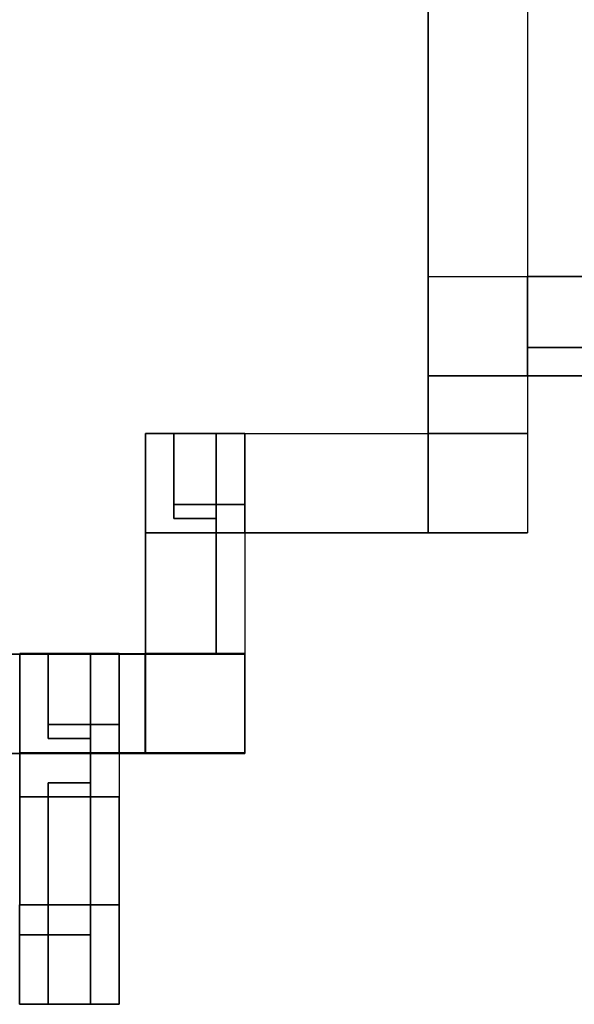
# Model space of a CAD drawing. Header units: millimetres. Extents: x -35 to 33166, y -35 to 31591.
# Tile 15 of 36: x 17172 to 19158, y -35 to 3490. Entities that reach past the tile are written whole.
import ezdxf

# ---------------------------------------------------------------- set-up
doc = ezdxf.new("R2010")
doc.units = ezdxf.units.MM
doc.header["$LTSCALE"] = 25.4
doc.layers.get('0').update_dxf_attribs({"true_color": 0xffffff})
for name, color, linetype, true_color in [('end caps & lintels', 7, 'Continuous', 0xffa500), ('Walls - L1', 7, 'Continuous', 0xb4b464), ('Walls - L2', 7, 'Continuous', 0x64ff64)]:
    doc.layers.add(name, color=color, linetype=linetype, true_color=true_color)

# ---------------------------------------------------------------- blocks, each defined once
blk = doc.blocks.new('Difference#128')
for p, q in [((17622.256, 865.42, 3557.6), (17622.256, 1221.02, 3557.6)), ((17622.256, 1221.02, 3557.6), (17622.256, 1221.02, -100)), ((17622.256, 1221.02, -100), (17622.256, 865.42, -100)), ((17622.256, 1221.02, -100), (17622.51, 1221.02, -100)), ((17622.256, 1221.02, 3557.6), (17622.51, 1221.02, 3557.6)), ((17622.51, 1221.02, -100), (17622.51, 1221.274, -100)), ((17622.51, 1221.274, -100), (17978.11, 1221.274, -100)), ((17622.51, 1221.274, 3557.6), (17622.51, 1221.274, -100)), ((17622.51, 1221.02, 3557.6), (17622.51, 1221.274, 3557.6)), ((17622.51, 1221.274, 3557.6), (17978.11, 1221.274, 3557.6)), ((17622.51, 1221.02, -100), (17622.51, 1221.02, 3557.6)), ((17978.11, 1221.274, -100), (17978.11, 865.42, -100)), ((17978.11, 1221.274, 3557.6), (17978.11, 1221.274, -100)), ((17978.11, 1221.274, 3557.6), (17978.11, 865.42, 3557.6)), ((17622.256, 865.42, -100), (17622.256, 865.42, 3557.6)), ((17622.256, 865.42, -100), (17978.11, 865.42, -100)), ((17978.11, 865.42, 3557.6), (17622.256, 865.42, 3557.6)), ((17978.11, 865.42, -100), (17978.11, 865.42, 3557.6))]:
    blk.add_line(p, q)
blk = doc.blocks.new('Difference#124')
for p, q in [((18990.6, 2571, 3200), (18990.6, 2317, 3200)), ((18990.6, 2571, -100), (18990.6, 2571, 3200)), ((18990.6, 2571, -100), (18990.6, 2215.4, -100)), ((18990.6, 2215.4, 3725), (18990.6, 2571, 3725)), ((18990.6, 2571, 3725), (18990.6, 2571, 3350)), ((18990.6, 2571, 3350), (18990.6, 2317, 3350)), ((21002.9, 2571, 3725), (18990.6, 2571, 3725)), ((18990.6, 2571, 3200), (19598.2, 2571, 2203.5)), ((21002.9, 2571, -100), (18990.6, 2571, -100)), ((18990.6, 2571, 3200), (21002.9, 2571, 3200)), ((18990.6, 2571, 3350), (21002.9, 2571, 3350)), ((18990.6, 2317, 3350), (18990.6, 2317, 3200)), ((18990.6, 2317, 3350), (21002.9, 2317, 3350)), ((21002.9, 2317, 3200), (18990.6, 2317, 3200)), ((18990.6, 2215.4, -100), (21002.9, 2215.4, -100)), ((21002.9, 2215.4, 3725), (18990.6, 2215.4, 3725)), ((18990.6, 2215.4, 3725), (18990.6, 2215.4, -100))]:
    blk.add_line(p, q)
blk = doc.blocks.new('Difference#125')
for p, q in [((18635.01, 2008.774, 3200), (18635.01, 2215.42, 3200)), ((18635.01, 2215.42, 3200), (18635.01, 2215.42, -100)), ((18635.01, 2215.42, -100), (18635.01, 2008.774, -100)), ((18635.01, 2215.42, -100), (18990.61, 2215.42, -100)), ((18635.01, 2215.42, 3200), (18990.61, 2215.42, 3200)), ((18990.61, 2215.42, -100), (18990.61, 2008.774, -100)), ((18990.61, 2215.42, 3200), (18990.61, 2215.42, -100)), ((18990.61, 2215.42, 3200), (18990.61, 2008.774, 3200)), ((18635.01, 2008.774, -100), (18990.61, 2008.774, -100)), ((18990.61, 2008.774, 3200), (18635.01, 2008.774, 3200)), ((18635.01, 2008.774, 3200), (18635.01, 2008.774, -100)), ((18990.61, 2008.774, -100), (18990.61, 2008.774, 3200))]:
    blk.add_line(p, q)
blk = doc.blocks.new('Difference#100')
for p, q in [((17528.01, 865.42, 3557.6), (17528.01, 1221.02, 3557.6)), ((17528.01, 1221.02, 3557.6), (17528.01, 1221.02, -100)), ((17528.01, 1221.02, -100), (17528.01, 865.42, -100)), ((17528.01, 1221.02, -100), (17622.256, 1221.02, -100)), ((17528.01, 1221.02, 3557.6), (17622.256, 1221.02, 3557.6)), ((17622.256, 1221.02, -100), (17622.256, 865.42, -100)), ((17622.256, 1221.02, 3557.6), (17622.256, 1221.02, -100)), ((17622.256, 1221.02, 3557.6), (17622.256, 865.42, 3557.6)), ((17528.01, 865.42, -100), (17622.256, 865.42, -100)), ((17622.256, 865.42, 3557.6), (17528.01, 865.42, 3557.6)), ((17528.01, 865.42, 3557.6), (17528.01, 865.42, -100)), ((17622.256, 865.42, -100), (17622.256, 865.42, 3557.6))]:
    blk.add_line(p, q)
blk = doc.blocks.new('Difference#176')
for p, q in [((17172.41, 321.02, 723.73), (17172.156, 321.02, 723.73)), ((17172.156, 321.02, 723.73), (17172.156, -34.58, 723.73)), ((17172.156, -34.58, 3001.27), (17172.156, 321.02, 3001.27)), ((17172.156, 321.02, 3001.27), (17172.41, 321.02, 3001.27)), ((17172.156, 67, 3351.27), (17172.156, 321.02, 3351.27)), ((17172.156, 321.02, 3351.27), (17172.2, 321.02, 3351.27)), ((17172.156, 321.02, 3198.73), (17172.156, 67, 3198.73)), ((17172.2, 321.02, 3198.73), (17172.156, 321.02, 3198.73)), ((17172.156, 321.02, 723.73), (17172.156, 321.02, -100)), ((17172.156, 321.02, -100), (17172.156, -34.58, -100)), ((17172.156, 321.02, -100), (17172.41, 321.02, -100)), ((17172.156, -34.58, 3557.6), (17172.156, 321.02, 3557.6)), ((17172.156, 321.02, 3557.6), (17172.156, 321.02, 3351.27)), ((17172.156, 321.02, 3198.73), (17172.156, 321.02, 3001.27)), ((17172.156, 321.02, 3557.6), (17172.41, 321.02, 3557.6)), ((17172.2, 321.02, 3351.27), (17172.41, 321.02, 3351.27)), ((17172.41, 321.02, 3198.73), (17172.2, 321.02, 3198.73)), ((17528.01, 321.274, 723.73), (17172.41, 321.274, 723.73)), ((17172.41, 321.274, 723.73), (17172.41, 321.02, 723.73)), ((17172.41, 321.02, 3001.27), (17172.41, 321.274, 3001.27)), ((17172.41, 321.274, 3001.27), (17528.01, 321.274, 3001.27)), ((17172.41, 321.02, 3351.27), (17172.41, 321.274, 3351.27)), ((17172.41, 321.274, 3351.27), (17426.4, 321.274, 3351.27)), ((17426.4, 321.274, 3198.73), (17172.41, 321.274, 3198.73)), ((17172.41, 321.274, 3198.73), (17172.41, 321.02, 3198.73)), ((17172.41, 321.02, -100), (17172.41, 321.274, -100)), ((17172.41, 321.274, -100), (17528.01, 321.274, -100)), ((17172.41, 321.274, 723.73), (17172.41, 321.274, -100)), ((17172.41, 321.274, 3198.73), (17172.41, 321.274, 3001.27)), ((17172.41, 321.274, 3557.6), (17172.41, 321.274, 3351.27)), ((17172.41, 321.02, 3557.6), (17172.41, 321.274, 3557.6)), ((17172.41, 321.274, 3557.6), (17528.01, 321.274, 3557.6)), ((17172.41, 321.02, -100), (17172.41, 321.02, 723.73)), ((17172.41, 321.02, 3001.27), (17172.41, 321.02, 3198.73)), ((17172.41, 321.02, 3351.27), (17172.41, 321.02, 3557.6)), ((17426.4, 321.274, 3351.27), (17426.4, 214.7, 3351.27)), ((17426.4, 214.7, 3198.73), (17426.4, 321.274, 3198.73)), ((17426.4, 321.274, 3351.27), (17426.4, 321.274, 3198.73)), ((17528.01, -34.58, 723.73), (17528.01, 321.274, 723.73)), ((17528.01, 321.274, 3001.27), (17528.01, -34.58, 3001.27)), ((17528.01, 321.274, -100), (17528.01, -34.58, -100)), ((17528.01, 321.274, 723.73), (17528.01, 321.274, -100)), ((17528.01, 321.274, 3557.6), (17528.01, 321.274, 3001.27)), ((17528.01, 321.274, 3557.6), (17528.01, -34.58, 3557.6)), ((17172.2, 67, 3351.27), (17172.2, 214.7, 3351.27)), ((17172.2, 214.7, 3351.27), (17172.2, 214.7, 3198.73)), ((17172.2, 214.7, 3198.73), (17172.2, 67, 3198.73)), ((17426.4, 214.7, 3351.27), (17172.2, 214.7, 3351.27)), ((17172.2, 214.7, 3198.73), (17426.4, 214.7, 3198.73)), ((17426.4, 214.7, 3351.27), (17426.4, 214.7, 3198.73)), ((17172.2, 67, 3198.73), (17172.156, 67, 3198.73)), ((17172.156, 67, 3198.73), (17172.156, 67, 3351.27)), ((17172.156, 67, 3351.27), (17172.2, 67, 3351.27)), ((17172.2, 67, 3351.27), (17172.2, 67, 3198.73)), ((17172.156, -34.58, 723.73), (17528.01, -34.58, 723.73)), ((17528.01, -34.58, 3001.27), (17172.156, -34.58, 3001.27)), ((17172.156, -34.58, -100), (17172.156, -34.58, 723.73)), ((17172.156, -34.58, -100), (17528.01, -34.58, -100)), ((17172.156, -34.58, 3001.27), (17172.156, -34.58, 3557.6)), ((17528.01, -34.58, 3557.6), (17172.156, -34.58, 3557.6)), ((17528.01, -34.58, -100), (17528.01, -34.58, 723.73)), ((17528.01, -34.58, 3001.27), (17528.01, -34.58, 3557.6))]:
    blk.add_line(p, q)
blk = doc.blocks.new('Difference#114')
for p, q in [((17528, 1221, 3198.7), (17172.4, 1221, 3198.7)), ((17172.4, 1221, 3198.7), (17172.4, 967, 3198.7)), ((17172.4, 967, 3351.3), (17172.4, 1221, 3351.3)), ((17172.4, 1221, 3351.3), (17528, 1221, 3351.3)), ((17172.4, 1221, 3351.3), (17172.4, 1221, 3198.7)), ((17172.4, 865.4, 3557.6), (17172.4, 1221, 3557.6)), ((17172.4, 1221, 3557.6), (17172.4, 1221, -100)), ((17172.4, 1221, -100), (17172.4, 865.4, -100)), ((17172.4, 1221, -100), (17528, 1221, -100)), ((17172.4, 1221, 3557.6), (17528, 1221, 3557.6)), ((17528, 967, 3198.7), (17528, 1221, 3198.7)), ((17528, 1221, 3351.3), (17528, 967, 3351.3)), ((17528, 1221, 3198.7), (17528, 1221, 3351.3)), ((17528, 1221, -100), (17528, 865.4, -100)), ((17528, 1221, 3557.6), (17528, 1221, -100)), ((17528, 1221, 3557.6), (17528, 865.4, 3557.6)), ((17172.4, 967, 3198.7), (17172.4, 865.4, 3198.7)), ((17172.4, 865.4, 3351.3), (17172.4, 967, 3351.3)), ((17426.4, 865.4, 3198.7), (17426.4, 967, 3198.7)), ((17426.4, 967, 3198.7), (17528, 967, 3198.7)), ((17528, 967, 3351.3), (17426.4, 967, 3351.3)), ((17426.4, 967, 3351.3), (17426.4, 865.4, 3351.3)), ((17426.4, 967, 3351.3), (17426.4, 967, 3198.7)), ((17528, 967, 3351.3), (17528, 967, 3198.7)), ((17172.4, 865.4, 3198.7), (17426.4, 865.4, 3198.7)), ((17426.4, 865.4, 3351.3), (17172.4, 865.4, 3351.3)), ((17172.4, 865.4, -100), (17528, 865.4, -100)), ((17528, 865.4, 3557.6), (17172.4, 865.4, 3557.6)), ((17172.4, 865.4, 3557.6), (17172.4, 865.4, 3351.3)), ((17172.4, 865.4, 3198.7), (17172.4, 865.4, -100)), ((17426.4, 865.4, 3198.7), (17426.4, 865.4, 3351.3)), ((17528, 865.4, -100), (17528, 865.4, 3557.6))]:
    blk.add_line(p, q)
blk = doc.blocks.new('Difference#126')
for p, q in [((18634.756, 1652.92, 3557.6), (18634.756, 2008.52, 3557.6)), ((18634.756, 2008.52, 3557.6), (18634.756, 2008.52, -100)), ((18634.756, 2008.52, -100), (18634.756, 1652.92, -100)), ((18634.756, 2008.52, -100), (18635.01, 2008.52, -100)), ((18634.756, 2008.52, 3557.6), (18635.01, 2008.52, 3557.6)), ((18635.01, 2008.52, -100), (18635.01, 2008.774, -100)), ((18635.01, 2008.774, -100), (18990.61, 2008.774, -100)), ((18635.01, 2008.774, 3557.6), (18635.01, 2008.774, -100)), ((18635.01, 2008.52, 3557.6), (18635.01, 2008.774, 3557.6)), ((18635.01, 2008.774, 3557.6), (18990.61, 2008.774, 3557.6)), ((18635.01, 2008.52, -100), (18635.01, 2008.52, 3557.6)), ((18990.61, 2008.774, -100), (18990.61, 1652.92, -100)), ((18990.61, 2008.774, 3557.6), (18990.61, 2008.774, -100)), ((18990.61, 2008.774, 3557.6), (18990.61, 1652.92, 3557.6)), ((18634.756, 1652.92, -100), (18634.756, 1652.92, 3557.6)), ((18634.756, 1652.92, -100), (18990.61, 1652.92, -100)), ((18990.61, 1652.92, 3557.6), (18634.756, 1652.92, 3557.6)), ((18990.61, 1652.92, -100), (18990.61, 1652.92, 3557.6))]:
    blk.add_line(p, q)
blk = doc.blocks.new('Difference#13')
for p, q in [((17172.41, 865.42, 3198.73), (17172.41, 321.3, 3198.73)), ((17426.4, 865.4, 3198.73), (17172.41, 865.42, 3198.73)), ((17172.41, 321.3, 3351.27), (17172.41, 865.42, 3351.27)), ((17172.41, 865.42, 3351.27), (17426.4, 865.4, 3351.27)), ((17172.41, 865.42, 3198.73), (17172.41, 865.42, -100)), ((17172.41, 865.42, -100), (17172.41, 321.274, -100)), ((17172.41, 321.274, 3557.6), (17172.41, 865.42, 3557.6)), ((17172.41, 865.42, 3557.6), (17172.41, 865.42, 3351.27)), ((17172.41, 865.42, -100), (17528.01, 865.42, -100)), ((17528.01, 865.42, 3557.6), (17172.41, 865.42, 3557.6)), ((17426.4, 865.4, 3198.73), (17172.41, 865.42, -100)), ((17172.41, 865.42, 3557.6), (17426.4, 865.4, 3351.27)), ((17172.41, 865.42, -100), (17528.01, 865.42, 3557.6)), ((17426.4, 865.4, 3198.73), (17528.01, 865.42, 3557.6)), ((17528.01, 865.42, 3557.6), (17426.4, 865.4, 3351.27)), ((17426.4, 321.3, 3198.73), (17426.4, 865.4, 3198.73)), ((17426.4, 865.4, 3351.27), (17426.4, 321.3, 3351.27)), ((17426.4, 865.4, 3351.27), (17426.4, 865.4, 3198.73)), ((17528.01, 865.42, -100), (17528.01, 321.274, -100)), ((17528.01, 865.42, -100), (17528.01, 865.42, 3557.6)), ((17528.01, 865.42, 3557.6), (17528.01, 321.274, 3557.6)), ((17172.41, 708, 723.73), (17172.41, 321.274, 723.73)), ((17528.01, 708, 723.73), (17172.41, 708, 723.73)), ((17172.41, 321.274, 3001.27), (17172.41, 708, 3001.27)), ((17172.41, 708, 3001.27), (17528.01, 708, 3001.27)), ((17172.41, 708, 3001.27), (17172.41, 708, 723.73)), ((17528.01, 321.274, 723.73), (17528.01, 708, 723.73)), ((17528.01, 708, 3001.27), (17528.01, 321.274, 3001.27)), ((17528.01, 708, 723.73), (17528.01, 708, 3001.27)), ((17172.41, 321.3, 3198.73), (17172.41, 321.274, 3198.73)), ((17172.41, 321.274, 3351.27), (17172.41, 321.3, 3351.27)), ((17172.41, 321.274, 723.73), (17528.01, 321.274, 723.73)), ((17528.01, 321.274, 3001.27), (17172.41, 321.274, 3001.27)), ((17172.41, 321.274, 3198.73), (17426.4, 321.274, 3198.73)), ((17426.4, 321.274, 3351.27), (17172.41, 321.274, 3351.27)), ((17172.41, 321.274, -100), (17172.41, 321.274, 723.73)), ((17172.41, 321.274, 3001.27), (17172.41, 321.274, 3198.73)), ((17172.41, 321.274, -100), (17528.01, 321.274, -100)), ((17172.41, 321.274, 3351.27), (17172.41, 321.274, 3557.6)), ((17528.01, 321.274, 3557.6), (17172.41, 321.274, 3557.6)), ((17426.4, 321.274, 3198.73), (17426.4, 321.3, 3198.73)), ((17426.4, 321.3, 3351.27), (17426.4, 321.274, 3351.27)), ((17426.4, 321.274, 3198.73), (17426.4, 321.274, 3351.27)), ((17528.01, 321.274, -100), (17528.01, 321.274, 723.73)), ((17528.01, 321.274, 3001.27), (17528.01, 321.274, 3557.6))]:
    blk.add_line(p, q)
blk = doc.blocks.new('Difference#130')
for p, q in [((17978.11, 1652.92, 3557.6), (17978.11, 2008.52, 3557.6)), ((17978.11, 2008.52, 3557.6), (17978.11, 2008.52, -100)), ((17978.11, 2008.52, -100), (17978.11, 1652.92, -100)), ((17978.11, 2008.52, -100), (18634.756, 2008.52, -100)), ((17978.11, 2008.52, 3557.6), (18634.756, 2008.52, 3557.6)), ((18634.756, 2008.52, -100), (18634.756, 1652.92, -100)), ((18634.756, 2008.52, 3557.6), (18634.756, 2008.52, -100)), ((18634.756, 2008.52, 3557.6), (18634.756, 1652.92, 3557.6)), ((17978.11, 1652.92, -100), (18634.756, 1652.92, -100)), ((18634.756, 1652.92, 3557.6), (17978.11, 1652.92, 3557.6)), ((17978.11, 1652.92, 3557.6), (17978.11, 1652.92, -100)), ((18634.756, 1652.92, -100), (18634.756, 1652.92, 3557.6))]:
    blk.add_line(p, q)
blk = doc.blocks.new('Difference#120')
for p, q in [((18635.01, 2215.42, 3200), (18635.01, 2571.02, 3200)), ((18635.01, 2571.02, 3200), (18635.01, 2571.02, -100)), ((18635.01, 2571.02, -100), (18635.01, 2215.42, -100)), ((18635.01, 2571.02, -100), (18990.61, 2571.02, -100)), ((18635.01, 2571.02, 3200), (18990.5746, 2571.02, 3200)), ((18990.5746, 2571.02, 3200), (18990.5746, 2317, 3200)), ((18990.5746, 2317, 3198.73), (18990.5746, 2571.02, 3198.73)), ((18990.5746, 2571.02, 3198.73), (18990.5746, 2571.02, 3200)), ((18990.61, 2571.02, 3198.73), (18990.5746, 2571.02, 3198.73)), ((18990.61, 2317, 3198.73), (18990.61, 2571.02, 3198.73)), ((18990.61, 2571.02, -100), (18990.61, 2215.42, -100)), ((18990.61, 2571.02, 3198.73), (18990.61, 2571.02, -100)), ((18990.5746, 2317, 3198.73), (18990.5746, 2317, 3200)), ((18990.5746, 2317, 3200), (18990.61, 2317, 3200)), ((18990.61, 2317, 3198.73), (18990.5746, 2317, 3198.73)), ((18990.61, 2317, 3200), (18990.61, 2317, 3198.73)), ((18990.61, 2317, 3200), (18990.61, 2215.42, 3200)), ((18635.01, 2215.42, -100), (18990.61, 2215.42, -100)), ((18990.61, 2215.42, 3200), (18635.01, 2215.42, 3200)), ((18635.01, 2215.42, 3200), (18635.01, 2215.42, -100)), ((18990.61, 2215.42, -100), (18990.61, 2215.42, 3200))]:
    blk.add_line(p, q)
blk = doc.blocks.new('Difference#131')
for p, q in [((17622.51, 1652.92, 3198.73), (17622.51, 1221.3, 3198.73)), ((17876.5, 1652.9, 3198.73), (17622.51, 1652.92, 3198.73)), ((17622.51, 1221.3, 3351.27), (17622.51, 1652.92, 3351.27)), ((17622.51, 1652.92, 3351.27), (17876.5, 1652.9, 3351.27)), ((17622.51, 1652.92, 3198.73), (17622.51, 1652.92, -100)), ((17622.51, 1652.92, -100), (17622.51, 1221.274, -100)), ((17622.51, 1221.274, 3557.6), (17622.51, 1652.92, 3557.6)), ((17622.51, 1652.92, 3557.6), (17622.51, 1652.92, 3351.27)), ((17622.51, 1652.92, -100), (17978.11, 1652.92, -100)), ((17978.11, 1652.92, 3557.6), (17622.51, 1652.92, 3557.6)), ((17876.5, 1652.9, 3198.73), (17622.51, 1652.92, -100)), ((17622.51, 1652.92, 3557.6), (17876.5, 1652.9, 3351.27)), ((17622.51, 1652.92, -100), (17978.11, 1652.92, 3557.6)), ((17876.5, 1652.9, 3198.73), (17978.11, 1652.92, 3557.6)), ((17978.11, 1652.92, 3557.6), (17876.5, 1652.9, 3351.27)), ((17876.5, 1221.3, 3198.73), (17876.5, 1652.9, 3198.73)), ((17876.5, 1652.9, 3351.27), (17876.5, 1221.3, 3351.27)), ((17876.5, 1652.9, 3351.27), (17876.5, 1652.9, 3198.73)), ((17978.11, 1652.92, -100), (17978.11, 1221.274, -100)), ((17978.11, 1652.92, -100), (17978.11, 1652.92, 3557.6)), ((17978.11, 1652.92, 3557.6), (17978.11, 1221.274, 3557.6)), ((17622.51, 1221.3, 3198.73), (17622.51, 1221.3, 3351.27)), ((17622.51, 1221.3, 3351.27), (17876.5, 1221.3, 3351.27)), ((17876.5, 1221.3, 3198.73), (17622.51, 1221.3, 3198.73)), ((17622.51, 1221.274, -100), (17978.11, 1221.274, -100)), ((17978.11, 1221.274, 3557.6), (17622.51, 1221.274, 3557.6)), ((17622.51, 1221.274, 3557.6), (17622.51, 1221.274, -100)), ((17876.5, 1221.3, 3351.27), (17876.5, 1221.3, 3198.73)), ((17978.11, 1221.274, -100), (17978.11, 1221.274, 3557.6))]:
    blk.add_line(p, q)
blk = doc.blocks.new('Difference#59')
for p, q in [((17978.1, 2008.5, 3198.7), (17622.5, 2008.5, 3198.7)), ((17622.5, 2008.5, 3198.7), (17622.5, 1754.5, 3198.7)), ((17622.5, 1754.5, 3351.3), (17622.5, 2008.5, 3351.3)), ((17622.5, 2008.5, 3351.3), (17978.1, 2008.5, 3351.3)), ((17622.5, 2008.5, 3351.3), (17622.5, 2008.5, 3198.7)), ((17622.5, 1652.9, 3557.6), (17622.5, 2008.5, 3557.6)), ((17622.5, 2008.5, 3557.6), (17622.5, 2008.5, -100)), ((17622.5, 2008.5, -100), (17622.5, 1652.9, -100)), ((17622.5, 2008.5, -100), (17978.1, 2008.5, -100)), ((17622.5, 2008.5, 3557.6), (17978.1, 2008.5, 3557.6)), ((17978.1, 1754.5, 3198.7), (17978.1, 2008.5, 3198.7)), ((17978.1, 2008.5, 3351.3), (17978.1, 1754.5, 3351.3)), ((17978.1, 2008.5, 3198.7), (17978.1, 2008.5, 3351.3)), ((17978.1, 2008.5, -100), (17978.1, 1652.9, -100)), ((17978.1, 2008.5, 3557.6), (17978.1, 2008.5, -100)), ((17978.1, 2008.5, 3557.6), (17978.1, 1652.9, 3557.6)), ((17622.5, 1754.5, 3198.7), (17622.5, 1652.9, 3198.7)), ((17622.5, 1652.9, 3351.3), (17622.5, 1754.5, 3351.3)), ((17876.5, 1652.9, 3198.7), (17876.5, 1754.5, 3198.7)), ((17876.5, 1754.5, 3198.7), (17978.1, 1754.5, 3198.7)), ((17978.1, 1754.5, 3351.3), (17876.5, 1754.5, 3351.3)), ((17876.5, 1754.5, 3351.3), (17876.5, 1652.9, 3351.3)), ((17876.5, 1754.5, 3351.3), (17876.5, 1754.5, 3198.7)), ((17978.1, 1754.5, 3351.3), (17978.1, 1754.5, 3198.7)), ((17622.5, 1652.9, 3198.7), (17876.5, 1652.9, 3198.7)), ((17876.5, 1652.9, 3351.3), (17622.5, 1652.9, 3351.3)), ((17622.5, 1652.9, -100), (17978.1, 1652.9, -100)), ((17978.1, 1652.9, 3557.6), (17622.5, 1652.9, 3557.6)), ((17622.5, 1652.9, 3557.6), (17622.5, 1652.9, 3351.3)), ((17622.5, 1652.9, 3198.7), (17622.5, 1652.9, -100)), ((17876.5, 1652.9, 3198.7), (17876.5, 1652.9, 3351.3)), ((17978.1, 1652.9, -100), (17978.1, 1652.9, 3557.6))]:
    blk.add_line(p, q)
blk = doc.blocks.new('Group3573')
at = {"layer": 'Walls - L1'}
for name in ['Difference#120', 'Difference#124', 'Difference#125', 'Difference#59', 'Difference#130', 'Difference#126', 'Difference#131', 'Difference#114', 'Difference#100', 'Difference#128', 'Difference#13', 'Difference#176']:
    blk.add_blockref(name, (0, 0), dxfattribs=at)
blk = doc.blocks.new('Group3684')
for p, q in [((17172.41, 865.42, 6425), (17172.41, 1221.02, 6425)), ((17172.41, 1221.02, 6425), (17172.41, 1221.02, 3557.6)), ((17172.41, 1221.02, 3557.6), (17172.41, 865.42, 3557.6)), ((17172.41, 1221.02, 3557.6), (17528.01, 1221.02, 3557.6)), ((17172.41, 1221.02, 6425), (17528.01, 1221.02, 6425)), ((17528.01, 1221.02, 3557.6), (17528.01, 865.42, 3557.6)), ((17528.01, 1221.02, 6425), (17528.01, 1221.02, 3557.6)), ((17528.01, 1221.02, 6425), (17528.01, 865.42, 6425)), ((17172.41, 865.42, 3557.6), (17528.01, 865.42, 3557.6)), ((17528.01, 865.42, 6425), (17172.41, 865.42, 6425)), ((17172.41, 865.42, 6425), (17172.41, 865.42, 3557.6)), ((17528.01, 865.42, 3557.6), (17528.01, 865.42, 6425))]:
    blk.add_line(p, q)
blk = doc.blocks.new('Group3678')
for p, q in [((18634.656, 1652.92, 6425), (18634.656, 2008.52, 6425)), ((18634.656, 2008.52, 6425), (18634.656, 2008.52, 3557.6)), ((18634.656, 2008.52, 3557.6), (18634.656, 1652.92, 3557.6)), ((18634.656, 2008.52, 3557.6), (18634.91, 2008.52, 3557.6)), ((18634.656, 2008.52, 6425), (18634.91, 2008.52, 6425)), ((18634.91, 2008.52, 3557.6), (18634.91, 2008.774, 3557.6)), ((18634.91, 2008.774, 3557.6), (18990.51, 2008.774, 3557.6)), ((18634.91, 2008.774, 6425), (18634.91, 2008.774, 3557.6)), ((18634.91, 2008.52, 6425), (18634.91, 2008.774, 6425)), ((18634.91, 2008.774, 6425), (18990.51, 2008.774, 6425)), ((18634.91, 2008.52, 3557.6), (18634.91, 2008.52, 6425)), ((18990.51, 2008.774, 3557.6), (18990.51, 1652.92, 3557.6)), ((18990.51, 2008.774, 6425), (18990.51, 2008.774, 3557.6)), ((18990.51, 2008.774, 6425), (18990.51, 1652.92, 6425)), ((18634.656, 1652.92, 3557.6), (18634.656, 1652.92, 6425)), ((18634.656, 1652.92, 3557.6), (18990.51, 1652.92, 3557.6)), ((18990.51, 1652.92, 6425), (18634.656, 1652.92, 6425)), ((18990.51, 1652.92, 3557.6), (18990.51, 1652.92, 6425))]:
    blk.add_line(p, q)
blk = doc.blocks.new('Group3683')
for p, q in [((17528.01, 865.42, 6425), (17528.01, 1221.02, 6425)), ((17528.01, 1221.02, 6425), (17528.01, 1221.02, 3557.6)), ((17528.01, 1221.02, 3557.6), (17528.01, 865.42, 3557.6)), ((17528.01, 1221.02, 3557.6), (17622.156, 1221.02, 3557.6)), ((17528.01, 1221.02, 6425), (17622.156, 1221.02, 6425)), ((17622.156, 1221.02, 3557.6), (17622.156, 865.42, 3557.6)), ((17622.156, 1221.02, 6425), (17622.156, 1221.02, 3557.6)), ((17622.156, 1221.02, 6425), (17622.156, 865.42, 6425)), ((17528.01, 865.42, 3557.6), (17622.156, 865.42, 3557.6)), ((17622.156, 865.42, 6425), (17528.01, 865.42, 6425)), ((17528.01, 865.42, 6425), (17528.01, 865.42, 3557.6)), ((17622.156, 865.42, 3557.6), (17622.156, 865.42, 6425))]:
    blk.add_line(p, q)
blk = doc.blocks.new('Group3680')
for p, q in [((17622.41, 1652.92, 6425), (17622.41, 2008.52, 6425)), ((17622.41, 2008.52, 6425), (17622.41, 2008.52, 3557.6)), ((17622.41, 2008.52, 3557.6), (17622.41, 1652.92, 3557.6)), ((17622.41, 2008.52, 3557.6), (17978.01, 2008.52, 3557.6)), ((17622.41, 2008.52, 6425), (17978.01, 2008.52, 6425)), ((17978.01, 2008.52, 3557.6), (17978.01, 1652.92, 3557.6)), ((17978.01, 2008.52, 6425), (17978.01, 2008.52, 3557.6)), ((17978.01, 2008.52, 6425), (17978.01, 1652.92, 6425)), ((17622.41, 1652.92, 3557.6), (17978.01, 1652.92, 3557.6)), ((17978.01, 1652.92, 6425), (17622.41, 1652.92, 6425)), ((17622.41, 1652.92, 6425), (17622.41, 1652.92, 3557.6)), ((17978.01, 1652.92, 3557.6), (17978.01, 1652.92, 6425))]:
    blk.add_line(p, q)
blk = doc.blocks.new('Group3679')
for p, q in [((17978.01, 1652.92, 6425), (17978.01, 2008.52, 6425)), ((17978.01, 2008.52, 6425), (17978.01, 2008.52, 3557.6)), ((17978.01, 2008.52, 3557.6), (17978.01, 1652.92, 3557.6)), ((17978.01, 2008.52, 3557.6), (18634.656, 2008.52, 3557.6)), ((17978.01, 2008.52, 6425), (18634.656, 2008.52, 6425)), ((18634.656, 2008.52, 3557.6), (18634.656, 1652.92, 3557.6)), ((18634.656, 2008.52, 6425), (18634.656, 2008.52, 3557.6)), ((18634.656, 2008.52, 6425), (18634.656, 1652.92, 6425)), ((17978.01, 1652.92, 3557.6), (18634.656, 1652.92, 3557.6)), ((18634.656, 1652.92, 6425), (17978.01, 1652.92, 6425)), ((17978.01, 1652.92, 6425), (17978.01, 1652.92, 3557.6)), ((18634.656, 1652.92, 3557.6), (18634.656, 1652.92, 6425))]:
    blk.add_line(p, q)
blk = doc.blocks.new('Group3681')
for p, q in [((17622.41, 1221.274, 6425), (17622.41, 1652.92, 6425)), ((17622.41, 1652.92, 6425), (17622.41, 1652.92, 3557.6)), ((17622.41, 1652.92, 3557.6), (17622.41, 1221.274, 3557.6)), ((17622.41, 1652.92, 3557.6), (17978.01, 1652.92, 3557.6)), ((17622.41, 1652.92, 6425), (17978.01, 1652.92, 6425)), ((17978.01, 1652.92, 3557.6), (17978.01, 1221.274, 3557.6)), ((17978.01, 1652.92, 6425), (17978.01, 1652.92, 3557.6)), ((17978.01, 1652.92, 6425), (17978.01, 1221.274, 6425)), ((17622.41, 1221.274, 3557.6), (17978.01, 1221.274, 3557.6)), ((17978.01, 1221.274, 6425), (17622.41, 1221.274, 6425)), ((17622.41, 1221.274, 6425), (17622.41, 1221.274, 3557.6)), ((17978.01, 1221.274, 3557.6), (17978.01, 1221.274, 6425))]:
    blk.add_line(p, q)
blk = doc.blocks.new('Group3682')
for p, q in [((17622.156, 865.42, 6425), (17622.156, 1221.02, 6425)), ((17622.156, 1221.02, 6425), (17622.156, 1221.02, 3557.6)), ((17622.156, 1221.02, 3557.6), (17622.156, 865.42, 3557.6)), ((17622.156, 1221.02, 3557.6), (17622.41, 1221.02, 3557.6)), ((17622.156, 1221.02, 6425), (17622.41, 1221.02, 6425)), ((17622.41, 1221.02, 3557.6), (17622.41, 1221.274, 3557.6)), ((17622.41, 1221.274, 3557.6), (17978.01, 1221.274, 3557.6)), ((17622.41, 1221.274, 6425), (17622.41, 1221.274, 3557.6)), ((17622.41, 1221.02, 6425), (17622.41, 1221.274, 6425)), ((17622.41, 1221.274, 6425), (17978.01, 1221.274, 6425)), ((17622.41, 1221.02, 3557.6), (17622.41, 1221.02, 6425)), ((17978.01, 1221.274, 3557.6), (17978.01, 865.42, 3557.6)), ((17978.01, 1221.274, 6425), (17978.01, 1221.274, 3557.6)), ((17978.01, 1221.274, 6425), (17978.01, 865.42, 6425)), ((17622.156, 865.42, 3557.6), (17622.156, 865.42, 6425)), ((17622.156, 865.42, 3557.6), (17978.01, 865.42, 3557.6)), ((17978.01, 865.42, 6425), (17622.156, 865.42, 6425)), ((17978.01, 865.42, 3557.6), (17978.01, 865.42, 6425))]:
    blk.add_line(p, q)
blk = doc.blocks.new('Difference#32')
for p, q in [((17172.41, 321.274, 6425), (17172.41, 865.42, 6425)), ((17172.41, 865.42, 6425), (17172.41, 865.42, 3557.6)), ((17172.41, 865.42, 3557.6), (17172.41, 321.274, 3557.6)), ((17172.41, 865.42, 3557.6), (17528.01, 865.42, 3557.6)), ((17172.41, 865.42, 6425), (17528.01, 865.42, 6425)), ((17528.01, 865.42, 3557.6), (17528.01, 321.274, 3557.6)), ((17528.01, 865.42, 6425), (17528.01, 865.42, 3557.6)), ((17528.01, 865.42, 6425), (17528.01, 321.274, 6425)), ((17172.41, 708, 4248.73), (17172.41, 321.274, 4248.73)), ((17528.01, 708, 4248.73), (17172.41, 708, 4248.73)), ((17172.41, 321.274, 6076.27), (17172.41, 708, 6076.27)), ((17172.41, 708, 6076.27), (17528.01, 708, 6076.27)), ((17172.41, 708, 6076.27), (17172.41, 708, 4248.73)), ((17528.01, 321.274, 4248.73), (17528.01, 708, 4248.73)), ((17528.01, 708, 6076.27), (17528.01, 321.274, 6076.27)), ((17528.01, 708, 4248.73), (17528.01, 708, 6076.27)), ((17172.41, 321.274, 4248.73), (17528.01, 321.274, 4248.73)), ((17528.01, 321.274, 6076.27), (17172.41, 321.274, 6076.27)), ((17172.41, 321.274, 3557.6), (17172.41, 321.274, 4248.73)), ((17172.41, 321.274, 6076.27), (17172.41, 321.274, 6425)), ((17172.41, 321.274, 3557.6), (17528.01, 321.274, 3557.6)), ((17528.01, 321.274, 6425), (17172.41, 321.274, 6425)), ((17528.01, 321.274, 3557.6), (17528.01, 321.274, 4248.73)), ((17528.01, 321.274, 6076.27), (17528.01, 321.274, 6425))]:
    blk.add_line(p, q)
blk = doc.blocks.new('Difference#33')
for p, q in [((17172.41, 321.02, 4248.73), (17172.156, 321.02, 4248.73)), ((17172.156, 321.02, 4248.73), (17172.156, -34.58, 4248.73)), ((17172.156, -34.58, 6076.27), (17172.156, 321.02, 6076.27)), ((17172.156, 321.02, 6076.27), (17172.41, 321.02, 6076.27)), ((17172.156, 321.02, 4248.73), (17172.156, 321.02, 3557.6)), ((17172.156, 321.02, 3557.6), (17172.156, -34.58, 3557.6)), ((17172.156, 321.02, 3557.6), (17172.41, 321.02, 3557.6)), ((17172.156, -34.58, 6425), (17172.156, 321.02, 6425)), ((17172.156, 321.02, 6425), (17172.156, 321.02, 6076.27)), ((17172.156, 321.02, 6425), (17172.41, 321.02, 6425)), ((17528.01, 321.274, 4248.73), (17172.41, 321.274, 4248.73)), ((17172.41, 321.274, 4248.73), (17172.41, 321.02, 4248.73)), ((17172.41, 321.02, 6076.27), (17172.41, 321.274, 6076.27)), ((17172.41, 321.274, 6076.27), (17528.01, 321.274, 6076.27)), ((17172.41, 321.02, 3557.6), (17172.41, 321.274, 3557.6)), ((17172.41, 321.274, 3557.6), (17528.01, 321.274, 3557.6)), ((17172.41, 321.274, 4248.73), (17172.41, 321.274, 3557.6)), ((17172.41, 321.274, 6425), (17172.41, 321.274, 6076.27)), ((17172.41, 321.02, 6425), (17172.41, 321.274, 6425)), ((17172.41, 321.274, 6425), (17528.01, 321.274, 6425)), ((17172.41, 321.02, 3557.6), (17172.41, 321.02, 4248.73)), ((17172.41, 321.02, 6076.27), (17172.41, 321.02, 6425)), ((17528.01, -34.58, 4248.73), (17528.01, 321.274, 4248.73)), ((17528.01, 321.274, 6076.27), (17528.01, -34.58, 6076.27)), ((17528.01, 321.274, 3557.6), (17528.01, -34.58, 3557.6)), ((17528.01, 321.274, 4248.73), (17528.01, 321.274, 3557.6)), ((17528.01, 321.274, 6425), (17528.01, 321.274, 6076.27)), ((17528.01, 321.274, 6425), (17528.01, -34.58, 6425)), ((17172.156, -34.58, 4248.73), (17528.01, -34.58, 4248.73)), ((17528.01, -34.58, 6076.27), (17172.156, -34.58, 6076.27)), ((17172.156, -34.58, 3557.6), (17172.156, -34.58, 4248.73)), ((17172.156, -34.58, 3557.6), (17528.01, -34.58, 3557.6)), ((17172.156, -34.58, 6076.27), (17172.156, -34.58, 6425)), ((17528.01, -34.58, 6425), (17172.156, -34.58, 6425)), ((17528.01, -34.58, 3557.6), (17528.01, -34.58, 4248.73)), ((17528.01, -34.58, 6076.27), (17528.01, -34.58, 6425))]:
    blk.add_line(p, q)
blk = doc.blocks.new('Difference#42')
for p, q in [((18634.91, 18634.766, 3350), (18634.91, 2008.774, 3350)), ((18990.51, 18634.766, 3350), (18990.51, 2008.774, 3350)), ((18634.91, 2008.774, 6425), (18634.91, 8898, 6425)), ((18990.51, 8898, 6425), (18990.51, 2008.774, 6425)), ((18634.91, 2008.774, 3350), (18634.91, 2008.774, 6425)), ((18634.91, 2008.774, 3350), (18990.51, 2008.774, 3350)), ((18990.51, 2008.774, 6425), (18634.91, 2008.774, 6425)), ((18990.51, 2008.774, 3350), (18990.51, 2008.774, 6425))]:
    blk.add_line(p, q)
blk = doc.blocks.new('Group3725')
for p, q in [((17978, 1218.6, 6425), (13800.5, 1218.6, 6425)), ((15890, 1218.6, 8705.3), (17978, 1218.6, 6617.3)), ((17978, 1218.6, 6617.3), (17978, 1218.6, 6425)), ((17978, 863, 6425), (17978, 1218.6, 6425)), ((17978, 1218.6, 6617.3), (17978, 863, 6617.3)), ((13800.5, 863, 6425), (17978, 863, 6425)), ((17978, 863, 6617.3), (15890, 863, 8705.3)), ((17978, 863, 6425), (17978, 863, 6617.3))]:
    blk.add_line(p, q)
blk = doc.blocks.new('Group3664')
at = {"layer": 'Walls - L2'}
for name in ['Difference#42', 'Group3680', 'Group3679', 'Group3678', 'Group3681', 'Group3725', 'Group3684', 'Group3683', 'Group3682', 'Difference#32', 'Difference#33']:
    blk.add_blockref(name, (0, 0), dxfattribs=at)
blk = doc.blocks.new('Group4871')
for p, q in [((17274.01, 321.274, 4250), (17274.01, 758, 4250)), ((17274.01, 758, 4250), (17274.01, 758, 4187)), ((17274.01, 758, 4187), (17274.01, 321.274, 4187)), ((17274.01, 758, 4250), (17426.41, 758, 4250)), ((17274.01, 758, 4187), (17426.41, 758, 4187)), ((17426.41, 321.274, 4250), (17426.41, 758, 4250)), ((17426.41, 758, 4187), (17426.41, 321.274, 4187)), ((17426.41, 758, 4250), (17426.41, 758, 4187)), ((17274.01, 321.274, 4187), (17274.01, 321.274, 4250)), ((17426.41, 321.274, 4250), (17274.01, 321.274, 4250)), ((17274.01, 321.274, 4187), (17426.41, 321.274, 4187)), ((17426.41, 321.274, 4187), (17426.41, 321.274, 4250))]:
    blk.add_line(p, q)
blk = doc.blocks.new('Group4872')
for p, q in [((17274.01, 708, 4707.2), (17274.01, 758, 4707.2)), ((17274.01, 758, 4707.2), (17274.01, 758, 4250)), ((17274.01, 758, 4250), (17274.01, 708, 4250)), ((17274.01, 758, 4707.2), (17426.41, 758, 4707.2)), ((17274.01, 758, 4250), (17426.41, 758, 4250)), ((17426.41, 758, 4250), (17426.41, 708, 4250)), ((17426.41, 758, 4707.2), (17426.41, 758, 4250)), ((17426.41, 708, 4707.2), (17426.41, 758, 4707.2)), ((17274.01, 708, 4250), (17274.01, 708, 4707.2)), ((17426.41, 708, 4250), (17274.01, 708, 4250)), ((17274.01, 708, 4707.2), (17426.41, 708, 4707.2)), ((17426.41, 708, 4250), (17426.41, 708, 4707.2))]:
    blk.add_line(p, q)
blk = doc.blocks.new('Group4873')
for p, q in [((17274.01, 708, 5164.4), (17274.01, 758, 5164.4)), ((17274.01, 758, 5164.4), (17274.01, 758, 4707.2)), ((17274.01, 758, 4707.2), (17274.01, 708, 4707.2)), ((17274.01, 758, 5164.4), (17426.41, 758, 5164.4)), ((17274.01, 758, 4707.2), (17426.41, 758, 4707.2)), ((17426.41, 758, 4707.2), (17426.41, 708, 4707.2)), ((17426.41, 758, 5164.4), (17426.41, 758, 4707.2)), ((17426.41, 708, 5164.4), (17426.41, 758, 5164.4)), ((17274.01, 708, 4707.2), (17274.01, 708, 5164.4)), ((17426.41, 708, 4707.2), (17274.01, 708, 4707.2)), ((17274.01, 708, 5164.4), (17426.41, 708, 5164.4)), ((17426.41, 708, 4707.2), (17426.41, 708, 5164.4))]:
    blk.add_line(p, q)
blk = doc.blocks.new('Group4874')
for p, q in [((17274.01, 708, 5621.6), (17274.01, 758, 5621.6)), ((17274.01, 758, 5621.6), (17274.01, 758, 5164.4)), ((17274.01, 758, 5164.4), (17274.01, 708, 5164.4)), ((17274.01, 758, 5621.6), (17426.41, 758, 5621.6)), ((17274.01, 758, 5164.4), (17426.41, 758, 5164.4)), ((17426.41, 758, 5164.4), (17426.41, 708, 5164.4)), ((17426.41, 758, 5621.6), (17426.41, 758, 5164.4)), ((17426.41, 708, 5621.6), (17426.41, 758, 5621.6)), ((17274.01, 708, 5164.4), (17274.01, 708, 5621.6)), ((17426.41, 708, 5164.4), (17274.01, 708, 5164.4)), ((17274.01, 708, 5621.6), (17426.41, 708, 5621.6)), ((17426.41, 708, 5164.4), (17426.41, 708, 5621.6))]:
    blk.add_line(p, q)
blk = doc.blocks.new('Group4875')
for p, q in [((17274.01, 708, 6075), (17274.01, 758, 6075)), ((17274.01, 758, 6075), (17274.01, 758, 5621.6)), ((17274.01, 758, 5621.6), (17274.01, 708, 5621.6)), ((17274.01, 758, 6075), (17426.41, 758, 6075)), ((17274.01, 758, 5621.6), (17426.41, 758, 5621.6)), ((17426.41, 758, 5621.6), (17426.41, 708, 5621.6)), ((17426.41, 758, 6075), (17426.41, 758, 5621.6)), ((17426.41, 708, 6075), (17426.41, 758, 6075)), ((17274.01, 708, 5621.6), (17274.01, 708, 6075)), ((17426.41, 708, 5621.6), (17274.01, 708, 5621.6)), ((17274.01, 708, 6075), (17426.41, 708, 6075)), ((17426.41, 708, 5621.6), (17426.41, 708, 6075))]:
    blk.add_line(p, q)
blk = doc.blocks.new('Group4876')
for p, q in [((17274.01, 758, 6075), (17274.01, 321.274, 6075)), ((17274.01, 321.274, 6138), (17274.01, 758, 6138)), ((17274.01, 758, 6138), (17274.01, 758, 6075)), ((17426.41, 758, 6075), (17274.01, 758, 6075)), ((17274.01, 758, 6138), (17426.41, 758, 6138)), ((17426.41, 758, 6075), (17426.41, 321.274, 6075)), ((17426.41, 758, 6138), (17426.41, 758, 6075)), ((17426.41, 321.274, 6138), (17426.41, 758, 6138)), ((17274.01, 321.274, 6075), (17274.01, 321.274, 6138)), ((17274.01, 321.274, 6075), (17426.41, 321.274, 6075)), ((17274.01, 321.274, 6138), (17426.41, 321.274, 6138)), ((17426.41, 321.274, 6075), (17426.41, 321.274, 6138))]:
    blk.add_line(p, q)
blk = doc.blocks.new('Group4877')
for p, q in [((17273.883, -34.58, 4250), (17273.883, 321.274, 4250)), ((17273.883, 321.274, 4250), (17273.883, 321.274, 4187)), ((17273.883, 321.274, 4187), (17273.883, -34.58, 4187)), ((17273.883, 321.274, 4250), (17426.283, 321.274, 4250)), ((17273.883, 321.274, 4187), (17426.283, 321.274, 4187)), ((17426.283, -34.58, 4250), (17426.283, 321.274, 4250)), ((17426.283, 321.274, 4187), (17426.283, -34.58, 4187)), ((17426.283, 321.274, 4250), (17426.283, 321.274, 4187)), ((17273.883, -34.58, 4187), (17273.883, -34.58, 4250)), ((17426.283, -34.58, 4250), (17273.883, -34.58, 4250)), ((17273.883, -34.58, 4187), (17426.283, -34.58, 4187)), ((17426.283, -34.58, 4187), (17426.283, -34.58, 4250))]:
    blk.add_line(p, q)
blk = doc.blocks.new('Group#12')
for p, q in [((17273.883, 321.274, 6075), (17273.883, -34.58, 6075)), ((17273.883, -34.58, 6138), (17273.883, 321.274, 6138)), ((17273.883, 321.274, 6138), (17273.883, 321.274, 6075)), ((17426.283, 321.274, 6075), (17273.883, 321.274, 6075)), ((17273.883, 321.274, 6138), (17426.283, 321.274, 6138)), ((17426.283, 321.274, 6075), (17426.283, -34.58, 6075)), ((17426.283, 321.274, 6138), (17426.283, 321.274, 6075)), ((17426.283, -34.58, 6138), (17426.283, 321.274, 6138)), ((17273.883, -34.58, 6075), (17273.883, -34.58, 6138)), ((17273.883, -34.58, 6075), (17426.283, -34.58, 6075)), ((17273.883, -34.58, 6138), (17426.283, -34.58, 6138)), ((17426.283, -34.58, 6075), (17426.283, -34.58, 6138))]:
    blk.add_line(p, q)
blk = doc.blocks.new('Group5067')
for p, q in [((17273.883, -34.58, 725), (17273.883, 321.274, 725)), ((17273.883, 321.274, 725), (17273.883, 321.274, 662)), ((17273.883, 321.274, 662), (17273.883, -34.58, 662)), ((17273.883, 321.274, 725), (17426.283, 321.274, 725)), ((17273.883, 321.274, 662), (17426.283, 321.274, 662)), ((17426.283, -34.58, 725), (17426.283, 321.274, 725)), ((17426.283, 321.274, 662), (17426.283, -34.58, 662)), ((17426.283, 321.274, 725), (17426.283, 321.274, 662)), ((17273.883, -34.58, 662), (17273.883, -34.58, 725)), ((17426.283, -34.58, 725), (17273.883, -34.58, 725)), ((17273.883, -34.58, 662), (17426.283, -34.58, 662)), ((17426.283, -34.58, 662), (17426.283, -34.58, 725))]:
    blk.add_line(p, q)
blk = doc.blocks.new('Group5068')
for p, q in [((17273.883, 321.274, 3000), (17273.883, -34.58, 3000)), ((17273.883, -34.58, 3063), (17273.883, 321.274, 3063)), ((17273.883, 321.274, 3063), (17273.883, 321.274, 3000)), ((17426.283, 321.274, 3000), (17273.883, 321.274, 3000)), ((17273.883, 321.274, 3063), (17426.283, 321.274, 3063)), ((17426.283, 321.274, 3000), (17426.283, -34.58, 3000)), ((17426.283, 321.274, 3063), (17426.283, 321.274, 3000)), ((17426.283, -34.58, 3063), (17426.283, 321.274, 3063)), ((17273.883, -34.58, 3000), (17273.883, -34.58, 3063)), ((17273.883, -34.58, 3000), (17426.283, -34.58, 3000)), ((17273.883, -34.58, 3063), (17426.283, -34.58, 3063)), ((17426.283, -34.58, 3000), (17426.283, -34.58, 3063))]:
    blk.add_line(p, q)
blk = doc.blocks.new('Group5069')
for p, q in [((17274.005, 321.274, 725), (17274.005, 758, 725)), ((17274.005, 758, 725), (17274.005, 758, 662)), ((17274.005, 758, 662), (17274.005, 321.274, 662)), ((17274.005, 758, 725), (17426.405, 758, 725)), ((17274.005, 758, 662), (17426.405, 758, 662)), ((17426.405, 321.274, 725), (17426.405, 758, 725)), ((17426.405, 758, 662), (17426.405, 321.274, 662)), ((17426.405, 758, 725), (17426.405, 758, 662)), ((17274.005, 321.274, 662), (17274.005, 321.274, 725)), ((17426.405, 321.274, 725), (17274.005, 321.274, 725)), ((17274.005, 321.274, 662), (17426.405, 321.274, 662)), ((17426.405, 321.274, 662), (17426.405, 321.274, 725))]:
    blk.add_line(p, q)
blk = doc.blocks.new('Group5070')
for p, q in [((17274.005, 708, 1182.2), (17274.005, 758, 1182.2)), ((17274.005, 758, 1182.2), (17274.005, 758, 725)), ((17274.005, 758, 725), (17274.005, 708, 725)), ((17274.005, 758, 1182.2), (17426.405, 758, 1182.2)), ((17274.005, 758, 725), (17426.405, 758, 725)), ((17426.405, 758, 725), (17426.405, 708, 725)), ((17426.405, 758, 1182.2), (17426.405, 758, 725)), ((17426.405, 708, 1182.2), (17426.405, 758, 1182.2)), ((17274.005, 708, 725), (17274.005, 708, 1182.2)), ((17426.405, 708, 725), (17274.005, 708, 725)), ((17274.005, 708, 1182.2), (17426.405, 708, 1182.2)), ((17426.405, 708, 725), (17426.405, 708, 1182.2))]:
    blk.add_line(p, q)
blk = doc.blocks.new('Group5071')
for p, q in [((17274.005, 708, 1639.4), (17274.005, 758, 1639.4)), ((17274.005, 758, 1639.4), (17274.005, 758, 1182.2)), ((17274.005, 758, 1182.2), (17274.005, 708, 1182.2)), ((17274.005, 758, 1639.4), (17426.405, 758, 1639.4)), ((17274.005, 758, 1182.2), (17426.405, 758, 1182.2)), ((17426.405, 758, 1182.2), (17426.405, 708, 1182.2)), ((17426.405, 758, 1639.4), (17426.405, 758, 1182.2)), ((17426.405, 708, 1639.4), (17426.405, 758, 1639.4)), ((17274.005, 708, 1182.2), (17274.005, 708, 1639.4)), ((17426.405, 708, 1182.2), (17274.005, 708, 1182.2)), ((17274.005, 708, 1639.4), (17426.405, 708, 1639.4)), ((17426.405, 708, 1182.2), (17426.405, 708, 1639.4))]:
    blk.add_line(p, q)
blk = doc.blocks.new('Group5072')
for p, q in [((17274.005, 708, 2096.6), (17274.005, 758, 2096.6)), ((17274.005, 758, 2096.6), (17274.005, 758, 1639.4)), ((17274.005, 758, 1639.4), (17274.005, 708, 1639.4)), ((17274.005, 758, 2096.6), (17426.405, 758, 2096.6)), ((17274.005, 758, 1639.4), (17426.405, 758, 1639.4)), ((17426.405, 758, 1639.4), (17426.405, 708, 1639.4)), ((17426.405, 758, 2096.6), (17426.405, 758, 1639.4)), ((17426.405, 708, 2096.6), (17426.405, 758, 2096.6)), ((17274.005, 708, 1639.4), (17274.005, 708, 2096.6)), ((17426.405, 708, 1639.4), (17274.005, 708, 1639.4)), ((17274.005, 708, 2096.6), (17426.405, 708, 2096.6)), ((17426.405, 708, 1639.4), (17426.405, 708, 2096.6))]:
    blk.add_line(p, q)
blk = doc.blocks.new('Group5073')
for p, q in [((17274.005, 708, 2553.8), (17274.005, 758, 2553.8)), ((17274.005, 758, 2553.8), (17274.005, 758, 2096.6)), ((17274.005, 758, 2096.6), (17274.005, 708, 2096.6)), ((17274.005, 758, 2553.8), (17426.405, 758, 2553.8)), ((17274.005, 758, 2096.6), (17426.405, 758, 2096.6)), ((17426.405, 758, 2096.6), (17426.405, 708, 2096.6)), ((17426.405, 758, 2553.8), (17426.405, 758, 2096.6)), ((17426.405, 708, 2553.8), (17426.405, 758, 2553.8)), ((17274.005, 708, 2096.6), (17274.005, 708, 2553.8)), ((17426.405, 708, 2096.6), (17274.005, 708, 2096.6)), ((17274.005, 708, 2553.8), (17426.405, 708, 2553.8)), ((17426.405, 708, 2096.6), (17426.405, 708, 2553.8))]:
    blk.add_line(p, q)
blk = doc.blocks.new('Group5074')
for p, q in [((17274.005, 708, 3000), (17274.005, 758, 3000)), ((17274.005, 758, 3000), (17274.005, 758, 2553.8)), ((17274.005, 758, 2553.8), (17274.005, 708, 2553.8)), ((17274.005, 758, 3000), (17426.405, 758, 3000)), ((17274.005, 758, 2553.8), (17426.405, 758, 2553.8)), ((17426.405, 758, 2553.8), (17426.405, 708, 2553.8)), ((17426.405, 758, 3000), (17426.405, 758, 2553.8)), ((17426.405, 708, 3000), (17426.405, 758, 3000)), ((17274.005, 708, 2553.8), (17274.005, 708, 3000)), ((17426.405, 708, 2553.8), (17274.005, 708, 2553.8)), ((17274.005, 708, 3000), (17426.405, 708, 3000)), ((17426.405, 708, 2553.8), (17426.405, 708, 3000))]:
    blk.add_line(p, q)
blk = doc.blocks.new('Group5075')
for p, q in [((17274.005, 758, 3000), (17274.005, 321.274, 3000)), ((17274.005, 321.274, 3063), (17274.005, 758, 3063)), ((17274.005, 758, 3063), (17274.005, 758, 3000)), ((17426.405, 758, 3000), (17274.005, 758, 3000)), ((17274.005, 758, 3063), (17426.405, 758, 3063)), ((17426.405, 758, 3000), (17426.405, 321.274, 3000)), ((17426.405, 758, 3063), (17426.405, 758, 3000)), ((17426.405, 321.274, 3063), (17426.405, 758, 3063)), ((17274.005, 321.274, 3000), (17274.005, 321.274, 3063)), ((17274.005, 321.274, 3000), (17426.405, 321.274, 3000)), ((17274.005, 321.274, 3063), (17426.405, 321.274, 3063)), ((17426.405, 321.274, 3000), (17426.405, 321.274, 3063))]:
    blk.add_line(p, q)
blk = doc.blocks.new('Group5110')
for p, q in [((17724.11, 1704.5, 3200), (17724.11, 2008.5, 3200)), ((17724.11, 2008.5, 3200), (17724.11, 2008.5, 3137)), ((17724.11, 2008.5, 3137), (17724.11, 1704.5, 3137)), ((17724.11, 2008.5, 3200), (17876.51, 2008.5, 3200)), ((17724.11, 2008.5, 3137), (17876.51, 2008.5, 3137)), ((17876.51, 1704.5, 3200), (17876.51, 2008.5, 3200)), ((17876.51, 2008.5, 3137), (17876.51, 1704.5, 3137)), ((17876.51, 2008.5, 3200), (17876.51, 2008.5, 3137)), ((17724.11, 1704.5, 3137), (17724.11, 1704.5, 3200)), ((17876.51, 1704.5, 3200), (17724.11, 1704.5, 3200)), ((17724.11, 1704.5, 3137), (17876.51, 1704.5, 3137)), ((17876.51, 1704.5, 3137), (17876.51, 1704.5, 3200))]:
    blk.add_line(p, q)
blk = doc.blocks.new('Group5111')
for p, q in [((17724.11, 2008.5, 3350), (17724.11, 1704.5, 3350)), ((17724.11, 1704.5, 3413), (17724.11, 2008.5, 3413)), ((17724.11, 2008.5, 3413), (17724.11, 2008.5, 3350)), ((17876.51, 2008.5, 3350), (17724.11, 2008.5, 3350)), ((17724.11, 2008.5, 3413), (17876.51, 2008.5, 3413)), ((17876.51, 2008.5, 3350), (17876.51, 1704.5, 3350)), ((17876.51, 2008.5, 3413), (17876.51, 2008.5, 3350)), ((17876.51, 1704.5, 3413), (17876.51, 2008.5, 3413)), ((17724.11, 1704.5, 3350), (17724.11, 1704.5, 3413)), ((17724.11, 1704.5, 3350), (17876.51, 1704.5, 3350)), ((17724.11, 1704.5, 3413), (17876.51, 1704.5, 3413)), ((17876.51, 1704.5, 3350), (17876.51, 1704.5, 3413))]:
    blk.add_line(p, q)
blk = doc.blocks.new('Group5112')
for p, q in [((17724.11, 1754.5, 3350), (17724.11, 1754.5, 3200)), ((17724.11, 1754.5, 3200), (17724.11, 1704.5, 3200)), ((17724.11, 1704.5, 3350), (17724.11, 1754.5, 3350)), ((17876.51, 1754.5, 3350), (17724.11, 1754.5, 3350)), ((17724.11, 1754.5, 3200), (17876.51, 1754.5, 3200)), ((17876.51, 1754.5, 3350), (17876.51, 1754.5, 3200)), ((17876.51, 1704.5, 3350), (17876.51, 1754.5, 3350)), ((17876.51, 1754.5, 3200), (17876.51, 1704.5, 3200)), ((17724.11, 1704.5, 3200), (17724.11, 1704.5, 3350)), ((17724.11, 1704.5, 3200), (17876.51, 1704.5, 3200)), ((17724.11, 1704.5, 3350), (17876.51, 1704.5, 3350)), ((17876.51, 1704.5, 3200), (17876.51, 1704.5, 3350))]:
    blk.add_line(p, q)
blk = doc.blocks.new('Group5116')
for p, q in [((17274.005, 917, 3200), (17274.005, 1221, 3200)), ((17274.005, 1221, 3200), (17274.005, 1221, 3137)), ((17274.005, 1221, 3137), (17274.005, 917, 3137)), ((17274.005, 1221, 3200), (17426.405, 1221, 3200)), ((17274.005, 1221, 3137), (17426.405, 1221, 3137)), ((17426.405, 917, 3200), (17426.405, 1221, 3200)), ((17426.405, 1221, 3137), (17426.405, 917, 3137)), ((17426.405, 1221, 3200), (17426.405, 1221, 3137)), ((17274.005, 917, 3137), (17274.005, 917, 3200)), ((17426.405, 917, 3200), (17274.005, 917, 3200)), ((17274.005, 917, 3137), (17426.405, 917, 3137)), ((17426.405, 917, 3137), (17426.405, 917, 3200))]:
    blk.add_line(p, q)
blk = doc.blocks.new('Group5117')
for p, q in [((17274.005, 1221, 3350), (17274.005, 917, 3350)), ((17274.005, 917, 3413), (17274.005, 1221, 3413)), ((17274.005, 1221, 3413), (17274.005, 1221, 3350)), ((17426.405, 1221, 3350), (17274.005, 1221, 3350)), ((17274.005, 1221, 3413), (17426.405, 1221, 3413)), ((17426.405, 1221, 3350), (17426.405, 917, 3350)), ((17426.405, 1221, 3413), (17426.405, 1221, 3350)), ((17426.405, 917, 3413), (17426.405, 1221, 3413)), ((17274.005, 917, 3350), (17274.005, 917, 3413)), ((17274.005, 917, 3350), (17426.405, 917, 3350)), ((17274.005, 917, 3413), (17426.405, 917, 3413)), ((17426.405, 917, 3350), (17426.405, 917, 3413))]:
    blk.add_line(p, q)
blk = doc.blocks.new('Group5118')
for p, q in [((17274.005, 967, 3350), (17274.005, 967, 3200)), ((17274.005, 967, 3200), (17274.005, 917, 3200)), ((17274.005, 917, 3350), (17274.005, 967, 3350)), ((17426.405, 967, 3350), (17274.005, 967, 3350)), ((17274.005, 967, 3200), (17426.405, 967, 3200)), ((17426.405, 967, 3350), (17426.405, 967, 3200)), ((17426.405, 917, 3350), (17426.405, 967, 3350)), ((17426.405, 967, 3200), (17426.405, 917, 3200)), ((17274.005, 917, 3200), (17274.005, 917, 3350)), ((17274.005, 917, 3200), (17426.405, 917, 3200)), ((17274.005, 917, 3350), (17426.405, 917, 3350)), ((17426.405, 917, 3200), (17426.405, 917, 3350))]:
    blk.add_line(p, q)

msp = doc.modelspace()

# ---------------------------------------------------------------- block references
for name in ['Group3573', 'Group3664']:
    msp.add_blockref(name, (0, 0))
at = {"layer": 'end caps & lintels', "color": 131, "true_color": 0x99ffff}
for name in ['Group5110', 'Group5111', 'Group5112', 'Group5116', 'Group5117', 'Group5118', 'Group4871', 'Group4872', 'Group4873', 'Group4874', 'Group4875', 'Group4876', 'Group5069', 'Group5070', 'Group5071', 'Group5072', 'Group5073', 'Group5074', 'Group5075', 'Group4877', 'Group#12', 'Group5067', 'Group5068']:
    msp.add_blockref(name, (0, 0), dxfattribs=at)

doc.saveas('drawing.dxf')
